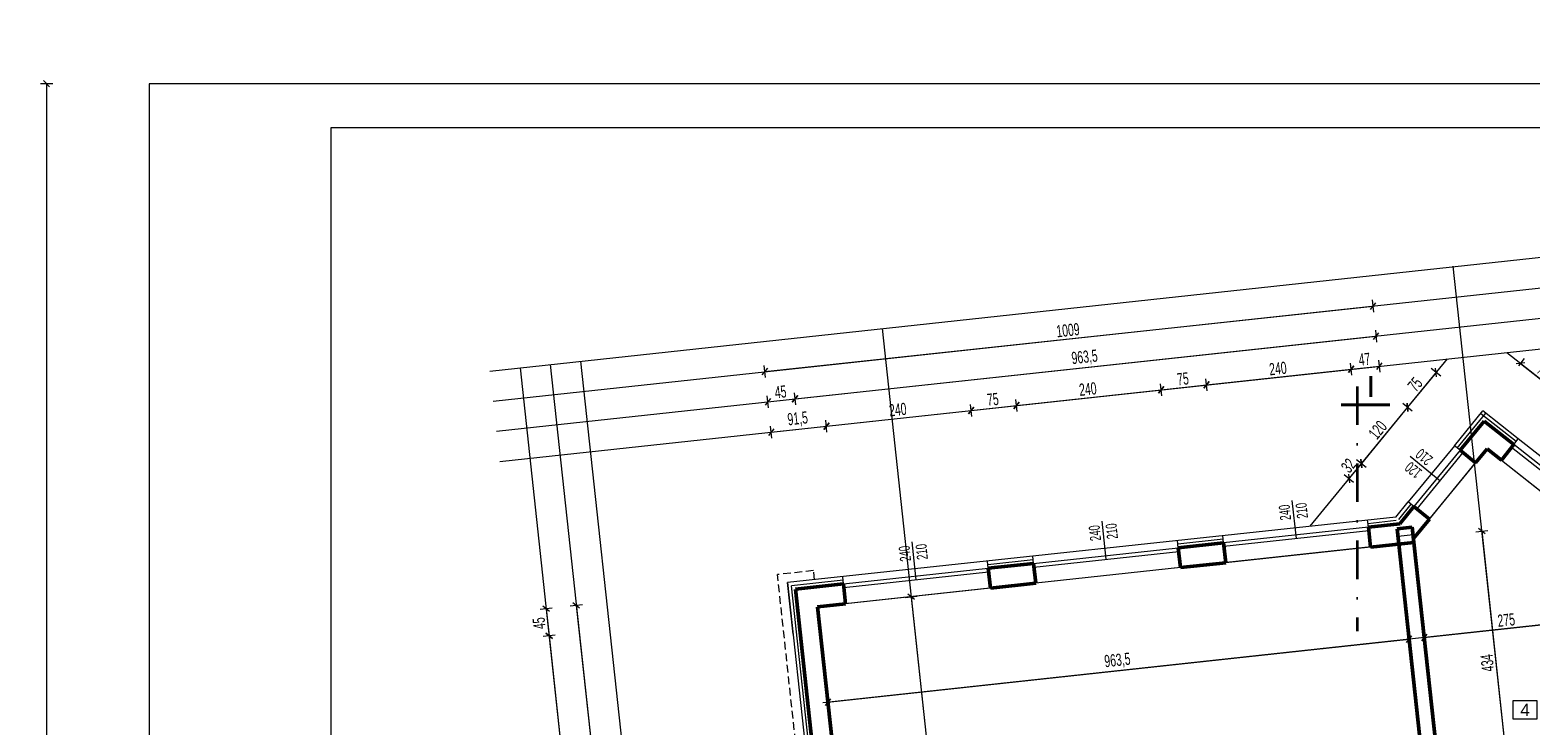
# Model space of a CAD drawing. Header units: millimetres. Extents: x 72202 to 304796, y 21658 to 519946.
# Tile 13 of 93: x 193457 to 195929, y 202331 to 203478. Entities that reach past the tile are written whole.
import ezdxf

# ---------------------------------------------------------------- set-up
doc = ezdxf.new("R2010")
doc.units = ezdxf.units.MM
for name, pattern in [('ACAD_ISO10W100', [18.5, 12, -3, 0.5, -3]), ('DASHDOT', [25.4, 12.7, -6.35, 0, -6.35]), ('DASHED', [19.05, 12.7, -6.35])]:
    doc.linetypes.add(name, pattern=pattern)
doc.layers.get('Defpoints').update_dxf_attribs({"color": 3})
for name, color, linetype, lineweight in [('DRZWI I OKNA OPISY', 30, 'Continuous', 9), ('kreskowanie', 9, 'Continuous', 5), ('linia - gruba - projektowana', 170, 'Continuous', 50), ('LINIA CIENKA', 7, 'Continuous', 13), ('LINIA KRESKOWANIE', 9, 'Continuous', 5), ('LINIA WYMIAROWANIE', 1, 'Continuous', 9), ('OPISY', 251, 'Continuous', 9), ('ściana_istniejąca', 7, 'Continuous', 35)]:
    doc.layers.add(name, color=color, linetype=linetype, lineweight=lineweight)
doc.layers.add('LINIA-NIE DRUKOWAĆ', color=3, linetype='Continuous', lineweight=20, plot=False)
doc.styles.add('simplex', font='arial.ttf')
doc.styles.get("Standard").update_dxf_attribs({"font": 'ARIALN.TTF', "width": 0.75})
doc.linetypes.add('GRADZINOWANIE', pattern='A,0.00254,-2.54,[134,ltypeshp.shx,S=2.54,R=0,X=-2.54,Y=0],-5.08,[134,ltypeshp.shx,S=2.54,R=180,X=2.54,Y=0],-2.54', length=10.16254)
doc.dimstyles.new('sebek100', dxfattribs={"dimtxt": 17, "dimasz": 10, "dimexe": 10, "dimexo": 20, "dimgap": 4, "dimtad": 1, "dimrnd": 0.5, "dimtxsty": 'Standard', "dimblk": 'OBLIQUE', "dimcen": 8, "dimclre": 1, "dimazin": 0, "dimtm": 1e-09, "dimtfac": 1, "dimtix": 1, "dimtmove": 1, "dimatfit": 3, "dimldrblk": 'zas', "dimfxl": 0, "dimtolj": 2, "dimlwd": -1, "dimlwe": -1, "dimarcsym": 0})

# ---------------------------------------------------------------- blocks, each defined once
blk = doc.blocks.new('_Oblique')
at = {"color": 0, "linetype": 'ByBlock', "lineweight": -2}
blk.add_line((-0.5, -0.5), (0.5, 0.5), dxfattribs=at)
blk = doc.blocks.new('*D74')
at = {"layer": 'Defpoints', "color": 0, "lineweight": -3, "ltscale": 4}
for p in [(200553.3, 203691.7), (193653.3, 203234.1), (200553.3, 203234.1)]:
    blk.add_point(p, dxfattribs=at)
at = {"layer": 'LINIA CIENKA', "ltscale": 4}
for p, q in [((193653.3, 203681.7), (193653.3, 203701.7)), ((200553.3, 203681.7), (200553.3, 203701.7))]:
    blk.add_line(p, q, dxfattribs=at)
at = {"layer": 'LINIA CIENKA', "color": 0, "ltscale": 4}
blk.add_line((193653.3, 203691.7), (200553.3, 203691.7), dxfattribs=at)
at = {"layer": 'LINIA CIENKA', "color": 0, "ltscale": 4, "xscale": 10, "yscale": 10, "zscale": 10, "rotation": 180}
blk.add_blockref('_Oblique', (193653.3, 203691.7), dxfattribs=at)
at = {"layer": 'LINIA CIENKA', "color": 0, "ltscale": 4, "xscale": 10, "yscale": 10, "zscale": 10}
blk.add_blockref('_Oblique', (200553.3, 203691.7), dxfattribs=at)
at = {"layer": 'LINIA CIENKA', "color": 0, "lineweight": -3, "ltscale": 4, "insert": (197103.3, 203797.8), "char_height": 200, "attachment_point": 5}
blk.add_mtext('\\A2;6900', dxfattribs=at)
blk = doc.blocks.new('zas')
blk = doc.blocks.new('*D93')
at = {"layer": 'Defpoints', "color": 0, "lineweight": -3, "ltscale": 4}
for p in [(194705.4, 202566), (194783.3, 201847), (194435.3, 201809.3)]:
    blk.add_point(p, dxfattribs=at)
at = {"layer": 'LINIA WYMIAROWANIE', "color": 1, "ltscale": 4}
for p, q in [((194367.4, 202529.4), (194347.5, 202527.2)), ((194445.2, 201810.4), (194425.4, 201808.3))]:
    blk.add_line(p, q, dxfattribs=at)
at = {"layer": 'LINIA WYMIAROWANIE', "color": 0, "ltscale": 4}
blk.add_line((194357.4, 202528.3), (194435.3, 201809.3), dxfattribs=at)
at = {"layer": 'LINIA WYMIAROWANIE', "color": 0, "ltscale": 4, "xscale": 10, "yscale": 10, "zscale": 10}
for p, rotation in [((194357.4, 202528.3), 96.1820173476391), ((194435.3, 201809.3), 276.1820173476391)]:
    blk.add_blockref('_Oblique', p, dxfattribs=dict(at, rotation=rotation))
at = {"layer": 'LINIA WYMIAROWANIE', "color": 0, "lineweight": -3, "ltscale": 4, "insert": (194382.2, 202167.3), "char_height": 20, "attachment_point": 5, "rotation": 96.182}
blk.add_mtext('\\A2;723', dxfattribs=at)
blk = doc.blocks.new('*D95')
at = {"layer": 'Defpoints', "color": 0, "lineweight": -3, "ltscale": 4}
for p in [(194769.5, 202824.2), (194796.4, 202575.8), (194705.4, 202565.9)]:
    blk.add_point(p, dxfattribs=at)
at = {"layer": 'LINIA WYMIAROWANIE', "color": 1, "ltscale": 4}
for p, q in [((194679.6, 202804.4), (194677.4, 202824.3)), ((194770.5, 202814.3), (194768.4, 202834.2))]:
    blk.add_line(p, q, dxfattribs=at)
at = {"layer": 'LINIA WYMIAROWANIE', "color": 0, "ltscale": 4}
blk.add_line((194678.5, 202814.4), (194769.5, 202824.2), dxfattribs=at)
at = {"layer": 'LINIA WYMIAROWANIE', "color": 0, "ltscale": 4, "xscale": 10, "yscale": 10, "zscale": 10}
for p, rotation in [((194678.5, 202814.4), 186.182016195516), ((194769.5, 202824.2), 6.182016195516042)]:
    blk.add_blockref('_Oblique', p, dxfattribs=dict(at, rotation=rotation))
at = {"layer": 'LINIA WYMIAROWANIE', "color": 0, "lineweight": -3, "ltscale": 4, "insert": (194722.3, 202835.2), "char_height": 20, "attachment_point": 5, "rotation": 6.182}
blk.add_mtext('\\A2;91,5', dxfattribs=at)
blk = doc.blocks.new('*D96')
at = {"layer": 'Defpoints', "color": 0, "lineweight": -3, "ltscale": 4}
for p in [(195008.1, 202850.1), (195035, 202601.6), (194796.4, 202575.8)]:
    blk.add_point(p, dxfattribs=at)
at = {"layer": 'LINIA WYMIAROWANIE', "color": 0, "ltscale": 4}
blk.add_line((194769.5, 202824.2), (195008.1, 202850.1), dxfattribs=at)
at = {"layer": 'LINIA WYMIAROWANIE', "color": 1, "ltscale": 4}
for p, q in [((195009.1, 202840.1), (195007, 202860)), ((194770.5, 202814.3), (194768.4, 202834.2))]:
    blk.add_line(p, q, dxfattribs=at)
at = {"layer": 'LINIA WYMIAROWANIE', "color": 0, "ltscale": 4, "xscale": 10, "yscale": 10, "zscale": 10}
for p, rotation in [((195008.1, 202850.1), 6.182016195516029), ((194769.5, 202824.2), 186.182016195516)]:
    blk.add_blockref('_Oblique', p, dxfattribs=dict(at, rotation=rotation))
at = {"layer": 'LINIA WYMIAROWANIE', "color": 0, "lineweight": -3, "ltscale": 4, "insert": (194887.2, 202851.3), "char_height": 20, "attachment_point": 5, "rotation": 6.182}
blk.add_mtext('\\A2;240', dxfattribs=at)
blk = doc.blocks.new('*D97')
at = {"layer": 'Defpoints', "color": 0, "lineweight": -3, "ltscale": 4}
for p in [(195082.6, 202858.2), (195035, 202601.6), (195109.5, 202609.7)]:
    blk.add_point(p, dxfattribs=at)
at = {"layer": 'LINIA WYMIAROWANIE', "color": 1, "ltscale": 4}
for p, q in [((195083.7, 202848.2), (195081.6, 202868.1)), ((195009.1, 202840.1), (195007, 202860))]:
    blk.add_line(p, q, dxfattribs=at)
at = {"layer": 'LINIA WYMIAROWANIE', "color": 0, "ltscale": 4}
blk.add_line((195008.1, 202850.1), (195082.6, 202858.2), dxfattribs=at)
at = {"layer": 'LINIA WYMIAROWANIE', "color": 0, "ltscale": 4, "xscale": 10, "yscale": 10, "zscale": 10}
for p, rotation in [((195008.1, 202850.1), 186.182016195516), ((195082.6, 202858.2), 6.182016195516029)]:
    blk.add_blockref('_Oblique', p, dxfattribs=dict(at, rotation=rotation))
at = {"layer": 'LINIA WYMIAROWANIE', "color": 0, "lineweight": -3, "ltscale": 4, "insert": (195043.8, 202868.2), "char_height": 20, "attachment_point": 5, "rotation": 6.182}
blk.add_mtext('\\A2;75', dxfattribs=at)
blk = doc.blocks.new('*D98')
at = {"layer": 'Defpoints', "color": 0, "lineweight": -3, "ltscale": 4}
for p in [(195321.2, 202884), (195348.2, 202635.3), (195109.5, 202609.7)]:
    blk.add_point(p, dxfattribs=at)
at = {"layer": 'LINIA WYMIAROWANIE', "color": 1, "ltscale": 4}
for p, q in [((195322.3, 202874.1), (195320.2, 202893.9)), ((195083.7, 202848.2), (195081.6, 202868.1))]:
    blk.add_line(p, q, dxfattribs=at)
at = {"layer": 'LINIA WYMIAROWANIE', "color": 0, "ltscale": 4}
blk.add_line((195082.6, 202858.2), (195321.2, 202884), dxfattribs=at)
at = {"layer": 'LINIA WYMIAROWANIE', "color": 0, "ltscale": 4, "xscale": 10, "yscale": 10, "zscale": 10}
for p, rotation in [((195321.2, 202884), 6.182016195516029), ((195082.6, 202858.2), 186.182016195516)]:
    blk.add_blockref('_Oblique', p, dxfattribs=dict(at, rotation=rotation))
at = {"layer": 'LINIA WYMIAROWANIE', "color": 0, "lineweight": -3, "ltscale": 4, "insert": (195200.4, 202885.2), "char_height": 20, "attachment_point": 5, "rotation": 6.182}
blk.add_mtext('\\A2;240', dxfattribs=at)
blk = doc.blocks.new('*D99')
at = {"layer": 'Defpoints', "color": 0, "lineweight": -3, "ltscale": 4}
for p in [(195395.8, 202892.1), (195422.7, 202643.6), (195348.2, 202635.3)]:
    blk.add_point(p, dxfattribs=at)
at = {"layer": 'LINIA WYMIAROWANIE', "color": 1, "ltscale": 4}
for p, q in [((195322.3, 202874.1), (195320.2, 202893.9)), ((195396.9, 202882.1), (195394.7, 202902))]:
    blk.add_line(p, q, dxfattribs=at)
at = {"layer": 'LINIA WYMIAROWANIE', "color": 0, "ltscale": 4}
blk.add_line((195321.2, 202884), (195395.8, 202892.1), dxfattribs=at)
at = {"layer": 'LINIA WYMIAROWANIE', "color": 0, "ltscale": 4, "xscale": 10, "yscale": 10, "zscale": 10}
for p, rotation in [((195395.8, 202892.1), 6.182016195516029), ((195321.2, 202884), 186.182016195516)]:
    blk.add_blockref('_Oblique', p, dxfattribs=dict(at, rotation=rotation))
at = {"layer": 'LINIA WYMIAROWANIE', "color": 0, "lineweight": -3, "ltscale": 4, "insert": (195357, 202902.1), "char_height": 20, "attachment_point": 5, "rotation": 6.182}
blk.add_mtext('\\A2;75', dxfattribs=at)
blk = doc.blocks.new('*D100')
at = {"layer": 'Defpoints', "color": 0, "lineweight": -3, "ltscale": 4}
for p in [(195634.4, 202917.9), (195661.4, 202669.1), (195422.7, 202643.6)]:
    blk.add_point(p, dxfattribs=at)
at = {"layer": 'LINIA WYMIAROWANIE', "color": 0, "ltscale": 4}
blk.add_line((195395.8, 202892.1), (195634.4, 202917.9), dxfattribs=at)
at = {"layer": 'LINIA WYMIAROWANIE', "color": 1, "ltscale": 4}
for p, q in [((195635.5, 202908), (195633.3, 202927.9)), ((195396.9, 202882.1), (195394.7, 202902))]:
    blk.add_line(p, q, dxfattribs=at)
at = {"layer": 'LINIA WYMIAROWANIE', "color": 0, "ltscale": 4, "xscale": 10, "yscale": 10, "zscale": 10}
for p, rotation in [((195634.4, 202917.9), 6.182016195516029), ((195395.8, 202892.1), 186.182016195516)]:
    blk.add_blockref('_Oblique', p, dxfattribs=dict(at, rotation=rotation))
at = {"layer": 'LINIA WYMIAROWANIE', "color": 0, "lineweight": -3, "ltscale": 4, "insert": (195513.6, 202919.1), "char_height": 20, "attachment_point": 5, "rotation": 6.182}
blk.add_mtext('\\A2;240', dxfattribs=at)
blk = doc.blocks.new('*D101')
at = {"layer": 'Defpoints', "color": 0, "lineweight": -3, "ltscale": 4}
for p in [(195681.1, 202923), (195661.4, 202669.1), (195708, 202674.2)]:
    blk.add_point(p, dxfattribs=at)
at = {"layer": 'LINIA WYMIAROWANIE', "color": 1, "ltscale": 4}
for p, q in [((195635.5, 202908), (195633.3, 202927.9)), ((195682.2, 202913), (195680, 202932.9))]:
    blk.add_line(p, q, dxfattribs=at)
at = {"layer": 'LINIA WYMIAROWANIE', "color": 0, "ltscale": 4}
blk.add_line((195634.4, 202917.9), (195681.1, 202923), dxfattribs=at)
at = {"layer": 'LINIA WYMIAROWANIE', "color": 0, "ltscale": 4, "xscale": 10, "yscale": 10, "zscale": 10}
for p, rotation in [((195634.4, 202917.9), 186.182016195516), ((195681.1, 202923), 6.182016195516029)]:
    blk.add_blockref('_Oblique', p, dxfattribs=dict(at, rotation=rotation))
at = {"layer": 'LINIA WYMIAROWANIE', "color": 0, "lineweight": -3, "ltscale": 4, "insert": (195656.2, 202934.4), "char_height": 20, "attachment_point": 5, "rotation": 6.182}
blk.add_mtext('\\A2;47', dxfattribs=at)
blk = doc.blocks.new('*D102')
at = {"layer": 'Defpoints', "color": 0, "lineweight": -3, "ltscale": 4}
for p in [(195670.5, 203022.2), (195702.7, 202723.9), (194700, 202615.7)]:
    blk.add_point(p, dxfattribs=at)
at = {"layer": 'LINIA WYMIAROWANIE', "color": 0, "ltscale": 4}
blk.add_line((194667.8, 202914), (195670.5, 203022.2), dxfattribs=at)
at = {"layer": 'LINIA WYMIAROWANIE', "color": 1, "ltscale": 4}
for p, q in [((195671.6, 203012.3), (195669.4, 203032.2)), ((194668.9, 202904.1), (194666.8, 202924))]:
    blk.add_line(p, q, dxfattribs=at)
at = {"layer": 'LINIA WYMIAROWANIE', "color": 0, "ltscale": 4, "xscale": 10, "yscale": 10, "zscale": 10}
for p, rotation in [((195670.5, 203022.2), 6.159668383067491), ((194667.8, 202914), 186.1596683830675)]:
    blk.add_blockref('_Oblique', p, dxfattribs=dict(at, rotation=rotation))
at = {"layer": 'LINIA WYMIAROWANIE', "color": 0, "lineweight": -3, "ltscale": 4, "insert": (195167.6, 202982.3), "char_height": 20, "attachment_point": 5, "rotation": 6.1597}
blk.add_mtext('\\A2;1009', dxfattribs=at)
blk = doc.blocks.new('*D122')
at = {"layer": 'Defpoints', "color": 0, "lineweight": -3, "ltscale": 4}
for p in [(194717.8, 202868.9), (194714.6, 202480.7), (194759.4, 202485.6)]:
    blk.add_point(p, dxfattribs=at)
at = {"layer": 'LINIA WYMIAROWANIE', "color": 1, "ltscale": 4}
for p, q in [((194674.2, 202854.1), (194672, 202874)), ((194718.9, 202859), (194716.8, 202878.9))]:
    blk.add_line(p, q, dxfattribs=at)
at = {"layer": 'LINIA WYMIAROWANIE', "color": 0, "ltscale": 4}
blk.add_line((194673.1, 202864.1), (194717.8, 202868.9), dxfattribs=at)
at = {"layer": 'LINIA WYMIAROWANIE', "color": 0, "ltscale": 4, "xscale": 10, "yscale": 10, "zscale": 10}
for p, rotation in [((194673.1, 202864.1), 186.1820173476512), ((194717.8, 202868.9), 6.182017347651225)]:
    blk.add_blockref('_Oblique', p, dxfattribs=dict(at, rotation=rotation))
at = {"layer": 'LINIA WYMIAROWANIE', "color": 0, "lineweight": -3, "ltscale": 4, "insert": (194694, 202880.6), "char_height": 20, "attachment_point": 5, "rotation": 6.182}
blk.add_mtext('\\A2;45', dxfattribs=at)
blk = doc.blocks.new('*D123')
at = {"layer": 'Defpoints', "color": 0, "lineweight": -3, "ltscale": 4}
for p in [(195675.7, 202972.7), (195717.9, 202583.8), (194759.4, 202485.6)]:
    blk.add_point(p, dxfattribs=at)
at = {"layer": 'LINIA WYMIAROWANIE', "color": 0, "ltscale": 4}
blk.add_line((194717.8, 202868.9), (195675.7, 202972.7), dxfattribs=at)
at = {"layer": 'LINIA WYMIAROWANIE', "color": 1, "ltscale": 4}
for p, q in [((195676.8, 202962.8), (195674.7, 202982.6)), ((194718.9, 202859), (194716.8, 202878.9))]:
    blk.add_line(p, q, dxfattribs=at)
at = {"layer": 'LINIA WYMIAROWANIE', "color": 0, "ltscale": 4, "xscale": 10, "yscale": 10, "zscale": 10}
for p, rotation in [((195675.7, 202972.7), 6.1820173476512), ((194717.8, 202868.9), 186.1820173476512)]:
    blk.add_blockref('_Oblique', p, dxfattribs=dict(at, rotation=rotation))
at = {"layer": 'LINIA WYMIAROWANIE', "color": 0, "lineweight": -3, "ltscale": 4, "insert": (195195.1, 202936.7), "char_height": 20, "attachment_point": 5, "rotation": 6.182}
blk.add_mtext('\\A2;963,5', dxfattribs=at)
blk = doc.blocks.new('*D124')
at = {"layer": 'Defpoints', "color": 0, "lineweight": -3, "ltscale": 4}
for p in [(194782.8, 202574.3), (194787.7, 202529.5), (194312.6, 202478)]:
    blk.add_point(p, dxfattribs=at)
at = {"layer": 'LINIA WYMIAROWANIE', "color": 1, "ltscale": 4}
for p, q in [((194317.7, 202523.9), (194297.8, 202521.8)), ((194322.5, 202479.1), (194302.6, 202476.9))]:
    blk.add_line(p, q, dxfattribs=at)
at = {"layer": 'LINIA WYMIAROWANIE', "color": 0, "ltscale": 4}
blk.add_line((194307.7, 202522.9), (194312.6, 202478), dxfattribs=at)
at = {"layer": 'LINIA WYMIAROWANIE', "color": 0, "ltscale": 4, "xscale": 10, "yscale": 10, "zscale": 10}
for p, rotation in [((194307.7, 202522.9), 96.182017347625), ((194312.6, 202478), 276.182017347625)]:
    blk.add_blockref('_Oblique', p, dxfattribs=dict(at, rotation=rotation))
at = {"layer": 'LINIA WYMIAROWANIE', "color": 0, "lineweight": -3, "ltscale": 4, "insert": (194296.1, 202498.9), "char_height": 20, "attachment_point": 5, "rotation": 96.182}
blk.add_mtext('\\A2;45', dxfattribs=at)
blk = doc.blocks.new('*D125')
at = {"layer": 'Defpoints', "color": 0, "lineweight": -3, "ltscale": 4}
for p in [(194787.7, 202529.5), (194908.8, 201905.9), (194380.8, 201848.7)]:
    blk.add_point(p, dxfattribs=at)
at = {"layer": 'LINIA WYMIAROWANIE', "color": 1, "ltscale": 4}
for p, q in [((194322.5, 202479.1), (194302.6, 202476.9)), ((194390.7, 201849.8), (194370.8, 201847.6))]:
    blk.add_line(p, q, dxfattribs=at)
at = {"layer": 'LINIA WYMIAROWANIE', "color": 0, "ltscale": 4}
blk.add_line((194312.6, 202478), (194380.8, 201848.7), dxfattribs=at)
at = {"layer": 'LINIA WYMIAROWANIE', "color": 0, "ltscale": 4, "xscale": 10, "yscale": 10, "zscale": 10}
for p, rotation in [((194312.6, 202478), 96.18201734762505), ((194380.8, 201848.7), 276.182017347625)]:
    blk.add_blockref('_Oblique', p, dxfattribs=dict(at, rotation=rotation))
at = {"layer": 'LINIA WYMIAROWANIE', "color": 0, "lineweight": -3, "ltscale": 4, "insert": (194332.5, 202161.8), "char_height": 20, "attachment_point": 5, "rotation": 96.182}
blk.add_mtext('\\A2;633', dxfattribs=at)
blk = doc.blocks.new('*D130')
at = {"layer": 'Defpoints', "color": 0, "lineweight": -3, "ltscale": 4}
for p in [(195727.2, 202855.2), (195851.5, 202849.2), (195804.5, 202791.8)]:
    blk.add_point(p, dxfattribs=at)
at = {"layer": 'LINIA WYMIAROWANIE', "color": 1, "ltscale": 4}
for p, q in [((195781.9, 202906.3), (195766.4, 202919)), ((195734.9, 202848.9), (195719.4, 202861.6))]:
    blk.add_line(p, q, dxfattribs=at)
at = {"layer": 'LINIA WYMIAROWANIE', "color": 0, "ltscale": 4}
blk.add_line((195774.2, 202912.6), (195727.2, 202855.2), dxfattribs=at)
at = {"layer": 'LINIA WYMIAROWANIE', "color": 0, "ltscale": 4, "xscale": 10, "yscale": 10, "zscale": 10}
for p, rotation in [((195774.2, 202912.6), 50.66166120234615), ((195727.2, 202855.2), 230.6616612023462)]:
    blk.add_blockref('_Oblique', p, dxfattribs=dict(at, rotation=rotation))
at = {"layer": 'LINIA WYMIAROWANIE', "color": 0, "lineweight": -3, "ltscale": 4, "insert": (195739.7, 202892.9), "char_height": 20, "attachment_point": 5, "rotation": 50.6617}
blk.add_mtext('\\A2;75', dxfattribs=at)
blk = doc.blocks.new('*D131')
at = {"layer": 'Defpoints', "color": 0, "lineweight": -3, "ltscale": 4}
for p in [(195804.5, 202791.8), (195651.1, 202762.4), (195728.4, 202699)]:
    blk.add_point(p, dxfattribs=at)
at = {"layer": 'LINIA WYMIAROWANIE', "color": 0, "ltscale": 4}
blk.add_line((195727.2, 202855.2), (195651.1, 202762.4), dxfattribs=at)
at = {"layer": 'LINIA WYMIAROWANIE', "color": 1, "ltscale": 4}
for p, q in [((195734.9, 202848.9), (195719.4, 202861.6)), ((195658.8, 202756.1), (195643.3, 202768.8))]:
    blk.add_line(p, q, dxfattribs=at)
at = {"layer": 'LINIA WYMIAROWANIE', "color": 0, "ltscale": 4, "xscale": 10, "yscale": 10, "zscale": 10}
for p, rotation in [((195727.2, 202855.2), 50.66166120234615), ((195651.1, 202762.4), 230.6616612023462)]:
    blk.add_blockref('_Oblique', p, dxfattribs=dict(at, rotation=rotation))
at = {"layer": 'LINIA WYMIAROWANIE', "color": 0, "lineweight": -3, "ltscale": 4, "insert": (195678.1, 202817.8), "char_height": 20, "attachment_point": 5, "rotation": 50.6617}
blk.add_mtext('\\A2;120', dxfattribs=at)
blk = doc.blocks.new('*D132')
at = {"layer": 'Defpoints', "color": 0, "lineweight": -3, "ltscale": 4}
for p in [(195630.7, 202737.6), (195728.4, 202699), (195708, 202674.2)]:
    blk.add_point(p, dxfattribs=at)
at = {"layer": 'LINIA WYMIAROWANIE', "color": 1, "ltscale": 4}
for p, q in [((195658.8, 202756.1), (195643.3, 202768.8)), ((195638.4, 202731.2), (195623, 202743.9))]:
    blk.add_line(p, q, dxfattribs=at)
at = {"layer": 'LINIA WYMIAROWANIE', "color": 0, "ltscale": 4}
blk.add_line((195651.1, 202762.4), (195630.7, 202737.6), dxfattribs=at)
at = {"layer": 'LINIA WYMIAROWANIE', "color": 0, "ltscale": 4, "xscale": 10, "yscale": 10, "zscale": 10}
for p, rotation in [((195651.1, 202762.4), 50.66166120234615), ((195630.7, 202737.6), 230.6616612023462)]:
    blk.add_blockref('_Oblique', p, dxfattribs=dict(at, rotation=rotation))
at = {"layer": 'LINIA WYMIAROWANIE', "color": 0, "lineweight": -3, "ltscale": 4, "insert": (195629.9, 202759), "char_height": 20, "attachment_point": 5, "rotation": 50.6617}
blk.add_mtext('\\A2;32', dxfattribs=at)
blk = doc.blocks.new('*D133')
at = {"layer": 'Defpoints', "color": 0, "lineweight": -3, "ltscale": 4}
for p in [(195971.7, 202881.7), (195851.5, 202849.2), (195909.7, 202803.2)]:
    blk.add_point(p, dxfattribs=at)
at = {"layer": 'LINIA WYMIAROWANIE', "color": 1, "ltscale": 4}
for p, q in [((195910.4, 202923.8), (195919.7, 202935.6)), ((195968.6, 202877.8), (195977.9, 202889.6))]:
    blk.add_line(p, q, dxfattribs=at)
at = {"layer": 'LINIA WYMIAROWANIE', "color": 0, "ltscale": 4}
blk.add_line((195913.5, 202927.7), (195971.7, 202881.7), dxfattribs=at)
at = {"layer": 'LINIA WYMIAROWANIE', "color": 0, "ltscale": 4, "xscale": 10, "yscale": 10, "zscale": 10}
for p, rotation in [((195913.5, 202927.7), 141.7023734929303), ((195971.7, 202881.7), 321.7023734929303)]:
    blk.add_blockref('_Oblique', p, dxfattribs=dict(at, rotation=rotation))
at = {"layer": 'LINIA WYMIAROWANIE', "color": 0, "lineweight": -3, "ltscale": 4, "insert": (195950.8, 202915), "char_height": 18, "attachment_point": 5, "rotation": 321.7024}
blk.add_mtext('\\A2;75', dxfattribs=at)
blk = doc.blocks.new('*D134')
at = {"layer": 'Defpoints', "color": 0, "lineweight": -3, "ltscale": 4}
for p in [(195909.7, 202803.2), (196065.9, 202807.4), (196003.9, 202728.9)]:
    blk.add_point(p, dxfattribs=at)
at = {"layer": 'LINIA WYMIAROWANIE', "color": 1, "ltscale": 4}
for p, q in [((195968.6, 202877.8), (195977.9, 202889.6)), ((196062.8, 202803.4), (196072.1, 202815.2))]:
    blk.add_line(p, q, dxfattribs=at)
at = {"layer": 'LINIA WYMIAROWANIE', "color": 0, "ltscale": 4}
blk.add_line((195971.7, 202881.7), (196065.9, 202807.4), dxfattribs=at)
at = {"layer": 'LINIA WYMIAROWANIE', "color": 0, "ltscale": 4, "xscale": 10, "yscale": 10, "zscale": 10}
for p, rotation in [((195971.7, 202881.7), 141.7023734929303), ((196065.9, 202807.4), 321.7023734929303)]:
    blk.add_blockref('_Oblique', p, dxfattribs=dict(at, rotation=rotation))
at = {"layer": 'LINIA WYMIAROWANIE', "color": 0, "lineweight": -3, "ltscale": 4, "insert": (196027, 202854.9), "char_height": 18, "attachment_point": 5, "rotation": 321.7024}
blk.add_mtext('\\A2;120', dxfattribs=at)
blk = doc.blocks.new('*D136')
at = {"layer": 'Defpoints', "color": 0, "lineweight": -3, "ltscale": 4}
for p in [(195712.9, 202629.7), (194755, 202525.9), (195729.9, 202472.6)]:
    blk.add_point(p, dxfattribs=at)
at = {"layer": 'LINIA WYMIAROWANIE', "color": 0, "ltscale": 4}
blk.add_line((194772, 202368.9), (195729.9, 202472.6), dxfattribs=at)
at = {"layer": 'LINIA WYMIAROWANIE', "color": 1, "ltscale": 4}
for p, q in [((195729.4, 202477.6), (195731, 202462.7)), ((194771.5, 202373.8), (194773.1, 202358.9))]:
    blk.add_line(p, q, dxfattribs=at)
at = {"layer": 'LINIA WYMIAROWANIE', "color": 0, "ltscale": 4, "xscale": 10, "yscale": 10, "zscale": 10}
for p, rotation in [((195729.9, 202472.6), 6.182017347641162), ((194772, 202368.9), 186.1820173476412)]:
    blk.add_blockref('_Oblique', p, dxfattribs=dict(at, rotation=rotation))
at = {"layer": 'LINIA WYMIAROWANIE', "color": 0, "lineweight": -3, "ltscale": 4, "insert": (195249.2, 202436.7), "char_height": 20, "attachment_point": 5, "rotation": 6.182}
blk.add_mtext('\\A2;963,5', dxfattribs=at)
blk = doc.blocks.new('*D137')
at = {"layer": 'Defpoints', "color": 0, "lineweight": -3, "ltscale": 4}
for p in [(196020.5, 202576), (195747.1, 202546.3), (196028.2, 202504.9)]:
    blk.add_point(p, dxfattribs=at)
at = {"layer": 'LINIA WYMIAROWANIE', "color": 0, "ltscale": 4}
blk.add_line((195754.8, 202475.3), (196028.2, 202504.9), dxfattribs=at)
at = {"layer": 'LINIA WYMIAROWANIE', "ltscale": 4}
for p, q in [((196027.6, 202509.9), (196029.2, 202495)), ((195754.2, 202480.3), (195755.8, 202465.4))]:
    blk.add_line(p, q, dxfattribs=at)
at = {"layer": 'LINIA WYMIAROWANIE', "color": 0, "ltscale": 4, "xscale": 10, "yscale": 10, "zscale": 10}
for p, rotation in [((196028.2, 202504.9), 6.182017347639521), ((195754.8, 202475.3), 186.1820173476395)]:
    blk.add_blockref('_Oblique', p, dxfattribs=dict(at, rotation=rotation))
at = {"layer": 'LINIA WYMIAROWANIE', "color": 0, "lineweight": -3, "ltscale": 4, "insert": (195889.9, 202504.2), "char_height": 20, "attachment_point": 5, "rotation": 6.182}
blk.add_mtext('\\A2;275', dxfattribs=at)
blk = doc.blocks.new('*D138')
at = {"layer": 'Defpoints', "color": 0, "lineweight": -3, "ltscale": 4}
for p in [(194755, 202525.9), (194977.3, 201913.3), (194823.2, 201896.6)]:
    blk.add_point(p, dxfattribs=at)
at = {"layer": 'LINIA WYMIAROWANIE', "color": 1, "ltscale": 4}
for p, q in [((194899.2, 202541.6), (194919, 202543.7)), ((194967.3, 201912.2), (194987.2, 201914.4))]:
    blk.add_line(p, q, dxfattribs=at)
at = {"layer": 'LINIA WYMIAROWANIE', "color": 0, "ltscale": 4}
blk.add_line((194909.1, 202542.6), (194977.3, 201913.3), dxfattribs=at)
at = {"layer": 'LINIA WYMIAROWANIE', "color": 0, "ltscale": 4, "xscale": 10, "yscale": 10, "zscale": 10}
for p, rotation in [((194909.1, 202542.6), 96.18201734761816), ((194977.3, 201913.3), 276.1820173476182)]:
    blk.add_blockref('_Oblique', p, dxfattribs=dict(at, rotation=rotation))
at = {"layer": 'LINIA WYMIAROWANIE', "color": 0, "lineweight": -3, "ltscale": 4, "insert": (194929.1, 202226.4), "char_height": 20, "attachment_point": 5, "rotation": 96.182}
blk.add_mtext('\\A2;633', dxfattribs=at)
blk = doc.blocks.new('*D147')
at = {"layer": 'Defpoints', "color": 0, "lineweight": -3, "ltscale": 4}
for p in [(195737.1, 202638.6), (195783.8, 202206.9), (195896.2, 202219)]:
    blk.add_point(p, dxfattribs=at)
at = {"layer": 'LINIA WYMIAROWANIE', "color": 1, "ltscale": 4}
for p, q in [((195839.5, 202649.7), (195859.4, 202651.9)), ((195886.2, 202218), (195906.1, 202220.1))]:
    blk.add_line(p, q, dxfattribs=at)
at = {"layer": 'LINIA WYMIAROWANIE', "color": 0, "ltscale": 4}
blk.add_line((195849.4, 202650.8), (195896.2, 202219), dxfattribs=at)
at = {"layer": 'LINIA WYMIAROWANIE', "color": 0, "ltscale": 4, "xscale": 10, "yscale": 10, "zscale": 10}
for p, rotation in [((195849.4, 202650.8), 96.18201734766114), ((195896.2, 202219), 276.1820173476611)]:
    blk.add_blockref('_Oblique', p, dxfattribs=dict(at, rotation=rotation))
at = {"layer": 'LINIA WYMIAROWANIE', "color": 0, "lineweight": -3, "ltscale": 4, "insert": (195858.7, 202433.4), "char_height": 20, "attachment_point": 5, "rotation": 96.182}
blk.add_mtext('\\A2;434', dxfattribs=at)
blk = doc.blocks.new('*D252')
at = {"layer": 'Defpoints', "color": 0, "lineweight": -3, "ltscale": 4}
for p in [(193653.3, 203389), (193484.5, 200419), (193653.3, 200419)]:
    blk.add_point(p, dxfattribs=at)
at = {"layer": 'LINIA WYMIAROWANIE', "ltscale": 4}
for p, q in [((193494.5, 203389), (193474.5, 203389)), ((193494.5, 200419), (193474.5, 200419))]:
    blk.add_line(p, q, dxfattribs=at)
at = {"layer": 'LINIA WYMIAROWANIE', "color": 0, "ltscale": 4}
blk.add_line((193484.5, 203389), (193484.5, 200419), dxfattribs=at)
at = {"layer": 'LINIA WYMIAROWANIE', "color": 0, "ltscale": 4, "xscale": 10, "yscale": 10, "zscale": 10}
for p, rotation in [((193484.5, 203389), 90), ((193484.5, 200419), 270)]:
    blk.add_blockref('_Oblique', p, dxfattribs=dict(at, rotation=rotation))
at = {"layer": 'LINIA WYMIAROWANIE', "color": 0, "lineweight": -3, "ltscale": 4, "insert": (193470.3, 201904), "char_height": 20, "attachment_point": 5, "rotation": 90}
blk.add_mtext('\\A2;2970', dxfattribs=at)
blk = doc.blocks.new('*D255')
at = {"layer": 'Defpoints', "color": 0, "lineweight": -3, "ltscale": 1.2}
for p in [(195765.3, 221218.8), (195765.3, 41854.9), (195793.3, 41854.9)]:
    blk.add_point(p, dxfattribs=at)
at = {"layer": 'LINIA WYMIAROWANIE', "color": 1, "ltscale": 1.2}
for p, q in [((195765.3, 41859.9), (195765.3, 41844.9)), ((195793.3, 41854.9), (195793.3, 41844.9))]:
    blk.add_line(p, q, dxfattribs=at)
at = {"layer": 'LINIA WYMIAROWANIE', "color": 0, "ltscale": 1.2}
blk.add_line((195793.3, 41854.9), (195765.3, 41854.9), dxfattribs=at)
at = {"layer": 'LINIA WYMIAROWANIE', "color": 0, "ltscale": 1.2, "xscale": 10, "yscale": 10, "zscale": 10, "rotation": 180}
blk.add_blockref('_Oblique', (195765.3, 41854.9), dxfattribs=at)
at = {"layer": 'LINIA WYMIAROWANIE', "color": 0, "ltscale": 1.2, "xscale": 10, "yscale": 10, "zscale": 10}
blk.add_blockref('_Oblique', (195793.3, 41854.9), dxfattribs=at)
at = {"layer": 'LINIA WYMIAROWANIE', "color": 0, "lineweight": -3, "ltscale": 1.2, "insert": (195779.3, 41868.1), "char_height": 18, "attachment_point": 5}
blk.add_mtext('\\A2;28', dxfattribs=at)
blk = doc.blocks.new('*D257')
at = {"layer": 'Defpoints', "color": 0, "lineweight": -3, "ltscale": 1.2}
for p in [(195765.3, 231441.9), (195765.3, 52077.9), (195793.3, 52077.9)]:
    blk.add_point(p, dxfattribs=at)
at = {"layer": 'LINIA WYMIAROWANIE', "color": 1, "ltscale": 1.2}
for p, q in [((195765.3, 52082.9), (195765.3, 52067.9)), ((195793.3, 52077.9), (195793.3, 52067.9))]:
    blk.add_line(p, q, dxfattribs=at)
at = {"layer": 'LINIA WYMIAROWANIE', "color": 0, "ltscale": 1.2}
blk.add_line((195793.3, 52077.9), (195765.3, 52077.9), dxfattribs=at)
at = {"layer": 'LINIA WYMIAROWANIE', "color": 0, "ltscale": 1.2, "xscale": 10, "yscale": 10, "zscale": 10, "rotation": 180}
blk.add_blockref('_Oblique', (195765.3, 52077.9), dxfattribs=at)
at = {"layer": 'LINIA WYMIAROWANIE', "color": 0, "ltscale": 1.2, "xscale": 10, "yscale": 10, "zscale": 10}
blk.add_blockref('_Oblique', (195793.3, 52077.9), dxfattribs=at)
at = {"layer": 'LINIA WYMIAROWANIE', "color": 0, "lineweight": -3, "ltscale": 1.2, "insert": (195779.3, 52091.1), "char_height": 18, "attachment_point": 5}
blk.add_mtext('\\A2;28', dxfattribs=at)

msp = doc.modelspace()

# ---------------------------------------------------------------- linework, layer by layer
at = {"layer": 'DRZWI I OKNA OPISY'}
for p, q in [((195780.381, 202734.034), (195731.512, 202774.087)), ((195543.959, 202638.559), (195537.18, 202701.38)), ((195230.791, 202604.638), (195224.012, 202667.458)), ((194917.623, 202570.716), (194910.843, 202633.537))]:
    msp.add_line(p, q, dxfattribs=at)
at = {"layer": 'kreskowanie', "color": 0, "linetype": 'ACAD_ISO10W100', "lineweight": 40, "ltscale": 12}
msp.add_line((195618.026, 202859.163), (195698.026, 202859.163), dxfattribs=at)
at = {"layer": 'linia - gruba - projektowana'}
for p, q in [((195813.774, 202784.242), (195853.333, 202832.508)), ((195902.31, 202793.832), (195853.333, 202832.508)), ((195881.858, 202767.933), (195902.31, 202793.832)), ((195839.297, 202763.323), (195813.774, 202784.242)), ((195839.297, 202763.323), (195858.314, 202786.526)), ((195881.858, 202767.933), (195858.314, 202786.526)), ((195714.454, 202663.062), (195737.706, 202691.432)), ((195737.077, 202638.606), (195763.229, 202670.513)), ((195763.229, 202670.513), (195737.706, 202691.432)), ((195662.616, 202657.447), (195714.454, 202663.062)), ((195662.616, 202657.447), (195666.169, 202624.639)), ((195710.204, 202654.555), (195735.058, 202657.247)), ((195710.204, 202654.555), (195712.896, 202629.7)), ((195710.204, 202654.555), (195758.986, 202204.189)), ((195735.058, 202657.247), (195783.841, 202206.881)), ((195349.447, 202623.525), (195424.011, 202631.602)), ((195349.447, 202623.525), (195353.001, 202590.717)), ((195424.011, 202631.602), (195427.565, 202598.794)), ((195666.169, 202624.639), (195737.751, 202632.392)), ((195036.279, 202589.604), (195110.843, 202597.68)), ((195110.843, 202597.68), (195114.397, 202564.872)), ((195353.001, 202590.717), (195427.565, 202598.794)), ((195036.279, 202589.604), (195039.833, 202556.796)), ((194718.637, 202555.198), (194797.675, 202563.759)), ((194718.637, 202555.198), (194793.911, 201860.263)), ((194797.675, 202563.759), (194801.228, 202530.951)), ((195039.833, 202556.796), (195114.397, 202564.872)), ((194754.999, 202525.943), (194801.228, 202530.951)), ((194754.999, 202525.943), (194823.165, 201896.624))]:
    msp.add_line(p, q, dxfattribs=at)
at = {"layer": 'LINIA CIENKA'}
for p, q in [((195804.493, 202791.849), (195851.522, 202849.228)), ((195909.747, 202803.25), (195851.522, 202849.228)), ((195804.493, 202791.849), (195728.425, 202699.039)), ((195813.774, 202784.242), (195804.493, 202791.849)), ((195902.31, 202793.832), (195909.747, 202803.25)), ((195996.486, 202719.462), (195902.31, 202793.832)), ((196003.923, 202728.88), (195909.747, 202803.25)), ((195813.774, 202784.242), (195737.706, 202691.432)), ((195818.415, 202780.439), (195742.347, 202687.629)), ((195881.858, 202767.933), (195976.034, 202693.564)), ((195992.767, 202714.754), (195898.591, 202789.123)), ((195763.229, 202670.513), (195839.297, 202763.323)), ((195708.044, 202674.172), (195728.425, 202699.039)), ((195737.706, 202691.432), (195728.425, 202699.039)), ((195708.044, 202674.172), (194705.401, 202565.964)), ((195662.616, 202657.447), (195661.318, 202669.471)), ((195424.011, 202631.602), (195422.714, 202643.626)), ((195662.616, 202657.447), (195424.011, 202631.602)), ((195663.262, 202651.482), (195424.657, 202625.637)), ((195110.843, 202597.68), (195349.447, 202623.525)), ((195349.447, 202623.525), (195348.15, 202635.549)), ((195666.169, 202624.639), (195427.565, 202598.794)), ((195036.279, 202589.604), (195034.981, 202601.628)), ((195110.843, 202597.68), (195109.545, 202609.704)), ((195111.489, 202591.715), (195350.093, 202617.56)), ((194797.675, 202563.759), (194796.377, 202575.783)), ((194797.675, 202563.759), (195036.279, 202589.604)), ((194798.321, 202557.794), (195036.925, 202583.639)), ((195353.001, 202590.717), (195114.397, 202564.872)), ((194714.632, 202480.739), (194705.401, 202565.964)), ((194705.405, 202565.929), (194783.262, 201847.133)), ((195039.833, 202556.796), (194801.228, 202530.951))]:
    msp.add_line(p, q, dxfattribs=at)
at = {"layer": 'LINIA CIENKA', "color": 8, "linetype": 'DASHED'}
for p, q in [((194748.526, 202585.706), (194688.872, 202579.268)), ((194769.975, 201830.512), (194688.872, 202579.268)), ((194750.141, 202570.793), (194748.523, 202585.729))]:
    msp.add_line(p, q, dxfattribs=at)
at = {"layer": 'LINIA CIENKA'}
msp.add_lwpolyline([(193953.292, 200489.042), (193953.292, 203316.491), (200483.292, 203316.491), (200483.292, 200489.042)], close=True, dxfattribs=at)
at = {"layer": 'LINIA KRESKOWANIE', "linetype": 'GRADZINOWANIE', "ltscale": 0.6}
for p, q in [((195809.134, 202788.045), (195856.163, 202845.425)), ((195906.028, 202798.541), (195847.804, 202844.52)), ((195712.685, 202670.369), (195733.066, 202695.235)), ((195708.688, 202668.207), (195661.998, 202663.168)), ((195423.384, 202637.416), (195348.817, 202629.369)), ((195110.202, 202603.617), (195035.635, 202595.569)), ((194797.021, 202569.817), (194712.012, 202560.643)), ((194788.592, 201853.651), (194712.012, 202560.643))]:
    msp.add_line(p, q, dxfattribs=at)
at = {"layer": 'LINIA WYMIAROWANIE', "color": 4, "ltscale": 1.2}
for q in [(195711.55, 202642.127), (195737.751, 202632.392)]:
    msp.add_line((195736.404, 202644.82), q, dxfattribs=at)
msp.add_lwpolyline([(195710.204, 202654.555), (195712.896, 202629.7), (195737.751, 202632.392), (195735.058, 202657.247), (195710.204, 202654.555)], dxfattribs=at)
at = {"layer": 'LINIA-NIE DRUKOWAĆ'}
for p, q in [((194214.956, 202915.05), (198960.201, 203429.042)), ((194220.341, 202865.341), (198965.585, 203379.333)), ((194225.725, 202815.632), (198970.969, 203329.623)), ((194231.11, 202765.923), (198976.354, 203279.914)), ((195802.065, 203087.967), (195921.273, 201987.421)), ((194861.177, 202985.047), (194980.385, 201884.501)), ((195890.729, 202945.688), (196170.987, 202724.373)), ((194264.666, 202920.435), (194383.874, 201819.888)), ((194314.375, 202925.819), (194433.583, 201825.272)), ((194364.084, 202931.203), (194483.292, 201830.657)), ((195792.57, 202935.056), (195566.201, 202658.864)), ((198980.398, 202824.703), (194763.68, 202367.959))]:
    msp.add_line(p, q, dxfattribs=at)
msp.add_lwpolyline([(193653.292, 203389.042), (193653.292, 200419.042), (200553.292, 200419.042), (200553.292, 203389.042)], close=True, dxfattribs=at)
for points in [[(195805.917, 202003.073), (195737.077, 202638.606), (195858.314, 202786.526), (196010.698, 202666.19), (196079.317, 202032.687), (195805.917, 202003.073)], [(195712.896, 202629.7), (194754.999, 202525.943), (194823.165, 201896.624), (195752.231, 201997.258), (195740.923, 202101.648), (195767.766, 202104.555), (195769.778, 202104.555), (195712.896, 202629.7)]]:
    msp.add_lwpolyline(points, dxfattribs=at)
at = {"layer": 'OPISY'}
msp.add_lwpolyline([(195900.791, 202371.073), (195900.791, 202341.073), (195940.791, 202341.073), (195940.791, 202371.073)], close=True, dxfattribs=at)
at = {"layer": 'ściana_istniejąca', "linetype": 'DASHDOT', "ltscale": 5}
for q in [(195644.253, 202504.644), (195644.253, 202485.988)]:
    msp.add_line((195644.253, 202889.615), q, dxfattribs=at)

# ---------------------------------------------------------------- texts
at = {"layer": 'DRZWI I OKNA OPISY', "char_height": 18, "width": 130, "attachment_point": 5}
for s, insert, rotation in [('120', (195736.834, 202751.654), 140.661661), ('210', (195754.559, 202773.28), 140.661661), ('240', (195525.252, 202681.65), 96.159668), ('210', (195553.052, 202684.65), 96.159668), ('210', (195239.884, 202650.728), 96.159668), ('240', (195212.083, 202647.728), 96.159668), ('240', (194898.915, 202613.806), 96.159668), ('210', (194926.715, 202616.807), 96.159668)]:
    msp.add_mtext(s, dxfattribs=dict(at, insert=insert, rotation=rotation))
at = {"layer": 'kreskowanie', "color": 0, "linetype": 'ACAD_ISO10W100', "lineweight": 40, "ltscale": 12, "style": 'simplex'}
msp.add_text('I', height=35, dxfattribs=at).set_placement((195659.862, 202872.055))
at = {"layer": 'OPISY', "insert": (195920.791, 202356.073), "char_height": 20, "width": 40, "attachment_point": 5, "style": 'simplex'}
msp.add_mtext('4', dxfattribs=at)

# ---------------------------------------------------------------- dimensions: what is measured, and where the dimension line sits
at = {"layer": 'LINIA CIENKA', "lineweight": -3, "ltscale": 4}
dim = msp.add_linear_dim(base=(200553.292, 203691.675), p1=(193653.292, 203234.128), p2=(200553.292, 203234.128), dimstyle='sebek100', override={"dimtxt": 200, "dimrnd": 0, "dimclre": 256, "dimtfill": 1, "dimarcsym": 2}, dxfattribs=at)
dim.commit()
dim.dimension.update_dxf_attribs({"geometry": '*D74', "text_midpoint": (197103.292, 203797.79)})
at = {"layer": 'LINIA WYMIAROWANIE', "lineweight": -3, "ltscale": 1.2}
for base, p1, p2, picture, middle in [((195765.292, 52077.926), (195793.292, 52077.926), (195765.292, 231441.874), '*D257', (195779.292, 52091.116)), ((195765.292, 41854.897), (195793.292, 41854.897), (195765.292, 221218.846), '*D255', (195779.292, 41868.088))]:
    dim = msp.add_linear_dim(base=base, p1=p1, p2=p2, dimstyle='sebek100', override={"dimtxt": 18, "dimrnd": 0, "dimfxl": 5, "dimtfill": 1, "dimarcsym": 2}, dxfattribs=at)
    dim.commit()
    dim.dimension.update_dxf_attribs({"geometry": picture, "text_midpoint": middle})
at = {"layer": 'LINIA WYMIAROWANIE', "lineweight": -3, "ltscale": 4}
for base, p1, p2, angle, override, picture, middle in [((193484.471, 200419.042), (193653.292, 203389.042), (193653.292, 200419.042), 90, {"dimtxt": 20, "dimrnd": 0, "dimclre": 256, "dimtfill": 1, "dimarcsym": 2}, '*D252', (193470.259, 201904.042)), ((195675.744, 202972.694), (194759.37, 202485.585), (195717.87, 202583.777), 186.182017, {"dimtxt": 20, "dimrnd": 0, "dimtfill": 1, "dimarcsym": 2}, '*D123', (195195.07, 202936.741)), ((195395.802, 202892.079), (195348.173, 202635.334), (195422.714, 202643.626), 186.182016, {"dimtxt": 20, "dimrnd": 0, "dimtfill": 1, "dimarcsym": 2}, '*D99', (195356.994, 202902.129)), ((195634.406, 202917.924), (195422.714, 202643.626), (195661.354, 202669.133), 186.182016, {"dimtxt": 20, "dimrnd": 0, "dimtfill": 1, "dimarcsym": 2}, '*D100', (195513.574, 202919.13)), ((195321.238, 202884.002), (195109.545, 202609.704), (195348.173, 202635.334), 186.182016, {"dimtxt": 20, "dimrnd": 0, "dimtfill": 1, "dimarcsym": 2}, '*D98', (195200.405, 202885.209)), ((195008.07, 202850.081), (194796.377, 202575.783), (195034.981, 202601.628), 186.182016, {"dimtxt": 20, "dimrnd": 0, "dimtfill": 1, "dimarcsym": 2}, '*D96', (194887.237, 202851.287)), ((195082.634, 202858.157), (195034.981, 202601.628), (195109.545, 202609.704), 186.182016, {"dimtxt": 20, "dimrnd": 0, "dimtfill": 1, "dimarcsym": 2}, '*D97', (195043.826, 202868.207)), ((196065.897, 202807.36), (195909.747, 202803.25), (196003.923, 202728.88), 141.702373, {"dimtxt": 18, "dimrnd": 0, "dimfxl": 5, "dimtfill": 1, "dimarcsym": 2}, '*D134', (196026.984, 202854.897)), ((195651.084, 202762.429), (195804.493, 202791.849), (195728.425, 202699.039), 50.661661, {"dimtxt": 20, "dimrnd": 0, "dimtfill": 1, "dimarcsym": 2}, '*D131', (195678.126, 202817.842)), ((194380.753, 201848.703), (194787.659, 202529.481), (194908.779, 201905.898), 96.182017, {"dimtxt": 20, "dimtad": 4, "dimrnd": 0, "dimtfill": 1, "dimarcsym": 2}, '*D125', (194332.541, 202161.833))]:
    dim = msp.add_linear_dim(base=base, p1=p1, p2=p2, angle=angle, dimstyle='sebek100', override=override, dxfattribs=at)
    dim.commit()
    dim.dimension.update_dxf_attribs({"geometry": picture, "text_midpoint": middle})
for p1, p2, distance, text, override, picture, middle in [((194700.034, 202615.691), (195702.678, 202723.899), 300.063, '1009', {"dimtxt": 20, "dimrnd": 0, "dimtfill": 1, "dimarcsym": 2}, '*D102', (195167.635, 202982.254)), ((195851.522, 202849.228), (195804.493, 202791.849), -100, '75', {"dimtxt": 20, "dimrnd": 0, "dimtfill": 1, "dimarcsym": 2}, '*D130', (195739.706, 202892.911)), ((195851.522, 202849.228), (195909.747, 202803.25), 100, '75', {"dimtxt": 18, "dimrnd": 0, "dimfxl": 5, "dimtfill": 1, "dimarcsym": 2}, '*D133', (195950.761, 202915.042)), ((195737.077, 202638.606), (195783.841, 202206.881), 113, '434', {"dimtxt": 20, "dimtad": 4, "dimrnd": 0, "dimtfill": 1, "dimarcsym": 2}, '*D147', (195858.673, 202433.382)), ((194782.803, 202574.318), (194787.659, 202529.481), -477.852, '45', {"dimtxt": 20, "dimtad": 4, "dimrnd": 0, "dimtfill": 1, "dimarcsym": 2}, '*D124', (194296.07, 202498.915)), ((194705.401, 202565.964), (194783.273, 201847.04), -350, '723', {"dimtxt": 20, "dimtad": 4, "dimrnd": 0, "dimtfill": 1, "dimarcsym": 2}, '*D93', (194382.243, 202167.281))]:
    dim = msp.add_aligned_dim(p1=p1, p2=p2, distance=distance, text=text, dimstyle='sebek100', override=override, dxfattribs=at)
    dim.commit()
    dim.dimension.update_dxf_attribs({"geometry": picture, "text_midpoint": middle})
for base, p1, angle, text, picture, middle in [((195681.094, 202922.981), (195661.354, 202669.133), 186.182016, '47', '*D101', (195656.243, 202934.371)), ((195630.703, 202737.562), (195728.425, 202699.039), 50.661661, '32', '*D132', (195629.902, 202759.004))]:
    dim = msp.add_linear_dim(base=base, p1=p1, p2=(195708.044, 202674.172), angle=angle, text=text, dimstyle='sebek100', override={"dimtxt": 20, "dimrnd": 0, "dimtfill": 1, "dimarcsym": 2}, dxfattribs=at)
    dim.commit()
    dim.dimension.update_dxf_attribs({"geometry": picture, "text_midpoint": middle})
for p1, p2, distance, override, picture, middle in [((194714.632, 202480.739), (194759.37, 202485.585), 385.595, {"dimtxt": 20, "dimrnd": 0, "dimtfill": 1, "dimarcsym": 2}, '*D122', (194693.952, 202880.602)), ((194705.405, 202565.929), (194796.377, 202575.783), 249.906, {"dimtxt": 20, "dimrnd": 0, "dimfxl": 10, "dimtfill": 1, "dimarcsym": 2}, '*D95', (194722.254, 202835.235)), ((194754.999, 202525.943), (195712.896, 202629.7), -158, {"dimtxt": 20, "dimrnd": 0, "dimfxl": 5, "dimtfill": 1, "dimarcsym": 2}, '*D136', (195249.237, 202436.666)), ((195747.071, 202546.341), (196020.472, 202575.955), -71.445, {"dimtxt": 20, "dimrnd": 0, "dimclre": 256, "dimfxl": 5, "dimtfill": 1, "dimarcsym": 2}, '*D137', (195889.935, 202504.247)), ((194754.999, 202525.943), (194823.165, 201896.624), 155, {"dimtxt": 20, "dimtad": 4, "dimrnd": 0, "dimtfill": 1, "dimarcsym": 2}, '*D138', (194929.052, 202226.445))]:
    dim = msp.add_aligned_dim(p1=p1, p2=p2, distance=distance, dimstyle='sebek100', override=override, dxfattribs=at)
    dim.commit()
    dim.dimension.update_dxf_attribs({"geometry": picture, "text_midpoint": middle})

doc.saveas('drawing.dxf')
